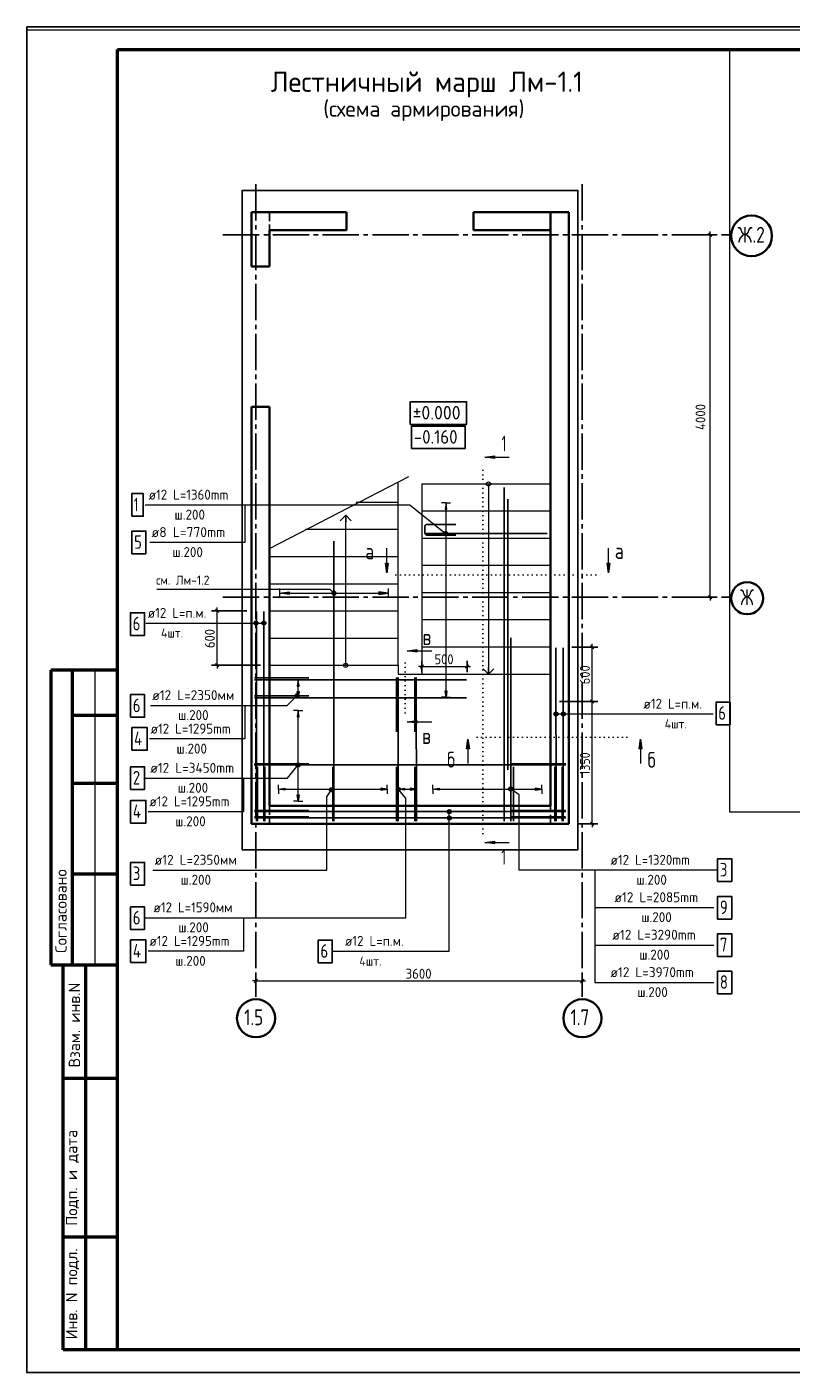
# Model space of a CAD drawing. Header units: millimetres. Extents: x 0 to 21000, y -5 to 14850.
# Tile 1 of 18: x 0 to 8429, y -5 to 14850. Entities that reach past the tile are written whole.
import ezdxf

# ---------------------------------------------------------------- set-up
doc = ezdxf.new("R2010")
doc.units = ezdxf.units.MM
for name, pattern in [('______2', [135, 100, -35]), ('______5', [550, 400, -50, 50, -50]), ('______9', [50, 0, -50])]:
    doc.linetypes.add(name, pattern=pattern)
for name, color, linetype, lineweight in [('Standard', 7, 'Continuous', 25), ('Заголовок чертежа', 7, 'Continuous', 25), ('Обрамление П-обр. равн.', 7, 'Continuous', 25), ('Общий01', 7, 'Continuous', 13), ('Общий02', 7, 'Continuous', 18), ('Позиционная метка линия выноска', 7, 'Continuous', 13), ('Размерная линия_ общее', 7, 'Continuous', 13), ('Текст_ общее', 7, 'Continuous', 25), ('Фоновоя арматура Х1', 7, 'Continuous', 25)]:
    doc.layers.add(name, color=color, linetype=linetype, lineweight=lineweight)
doc.layers.add('ЖБ Лестница', color=7, linetype='Continuous', lineweight=25, true_color=0xe0e0ff)
doc.layers.add('ЖБ Стена верхний уровень', color=7, linetype='Continuous', lineweight=25, true_color=0x006e00)
doc.layers.add('Оси', color=7, linetype='______5', true_color=0x656565)
doc.styles.add('ISOCPEUR', font='txt')

msp = doc.modelspace()

# ---------------------------------------------------------------- hatches: boundary and pattern name
at = {"linetype": 'Continuous', "lineweight": 13, "transparency": 33554687}
for points in [[(3002, 7576), (2992, 7646), (2982, 7576)], [(4226, 6428), (4296, 6438), (4226, 6448)]]:
    msp.add_hatch(color=7, dxfattribs=at).paths.add_polyline_path(points)
for points in [[(3002, 7516), (2992, 7446), (2982, 7516)], [(4166, 6428), (4096, 6438), (4166, 6448)]]:
    msp.add_hatch(color=7, dxfattribs=at).paths.add_polyline_path(points, flags=16)
at = {"layer": 'Обрамление П-обр. равн.', "linetype": 'Continuous', "lineweight": 13, "transparency": 33554687}
for points in [[(4633, 9529), (4623, 9599), (4613, 9529)], [(3904, 6428), (3974, 6438), (3904, 6448)], [(5608, 6428), (5678, 6438), (5608, 6448)]]:
    msp.add_hatch(color=7, dxfattribs=at).paths.add_polyline_path(points)
for points in [[(4633, 7523), (4623, 7453), (4613, 7523)], [(2844, 6428), (2774, 6438), (2844, 6448)], [(4548, 6428), (4478, 6438), (4548, 6448)]]:
    msp.add_hatch(color=7, dxfattribs=at).paths.add_polyline_path(points, flags=16)
at = {"layer": 'Общий01', "linetype": 'Continuous', "lineweight": 13, "transparency": 33554687}
for points in [[(5156, 10086), (5051, 10101), (5156, 10116)], [(3986, 8932), (3971, 8827), (3956, 8932)], [(6430, 8932), (6415, 8827), (6400, 8932)], [(4301, 7950), (4196, 7965), (4301, 7980)], [(4301, 7167), (4196, 7182), (4301, 7197)], [(4850, 6885), (4865, 6990), (4880, 6885)], [(6753, 6885), (6768, 6990), (6783, 6885)], [(5156, 5836), (5051, 5851), (5156, 5866)]]:
    msp.add_hatch(color=7, dxfattribs=at).paths.add_polyline_path(points, flags=16)
at = {"layer": 'Общий02', "linetype": 'Continuous', "lineweight": 13, "transparency": 33554687}
msp.add_hatch(color=7, dxfattribs=at).paths.add_polyline_path([(2891, 8587), (2786, 8602), (2891, 8617)], flags=16)
msp.add_hatch(color=7, dxfattribs=at).paths.add_polyline_path([(3881, 8587), (3986, 8602), (3881, 8617)])
at = {"layer": 'Текст_ общее', "linetype": 'Continuous', "lineweight": 13, "transparency": 33554687}
for points in [[(4596, 9262), (4610, 9280), (4600, 9273)], [(4610, 9280), (4596, 9262), (4597, 9251)], [(4610, 9280), (4597, 9251), (4621, 9281)], [(4621, 9281), (4597, 9251), (4604, 9241)], [(4621, 9281), (4604, 9241), (4632, 9276)], [(4632, 9276), (4604, 9241), (4615, 9237)], [(4632, 9276), (4615, 9237), (4639, 9267)], [(4639, 9267), (4615, 9237), (4626, 9238)], [(4639, 9267), (4626, 9238), (4640, 9256)], [(4640, 9256), (4626, 9238), (4635, 9245)], [(3370, 8586), (3391, 8623), (3364, 8596)], [(3364, 8596), (3391, 8623), (3380, 8623)], [(3364, 8596), (3380, 8623), (3364, 8607)], [(3364, 8607), (3380, 8623), (3370, 8617)], [(3370, 8586), (3402, 8617), (3391, 8623)], [(3380, 8580), (3402, 8617), (3370, 8586)], [(3380, 8580), (3407, 8607), (3402, 8617)], [(3391, 8580), (3407, 8607), (3380, 8580)], [(3391, 8580), (3407, 8596), (3407, 8607)], [(3407, 8596), (3391, 8580), (3402, 8586)], [(2506, 8259), (2506, 8282), (2503, 8271)], [(2506, 8282), (2515, 8251), (2515, 8290)], [(2506, 8282), (2506, 8259), (2515, 8251)], [(2515, 8290), (2526, 8248), (2526, 8293)], [(2515, 8290), (2515, 8251), (2526, 8248)], [(2526, 8293), (2526, 8248), (2537, 8251)], [(2526, 8293), (2537, 8251), (2537, 8290)], [(2537, 8290), (2537, 8251), (2545, 8259)], [(2537, 8290), (2545, 8259), (2545, 8282)], [(2545, 8282), (2545, 8259), (2548, 8271)], [(2594, 8259), (2594, 8282), (2591, 8271)], [(2594, 8282), (2602, 8251), (2602, 8290)], [(2594, 8282), (2594, 8259), (2602, 8251)], [(2602, 8290), (2613, 8248), (2613, 8293)], [(2602, 8290), (2602, 8251), (2613, 8248)], [(2613, 8293), (2613, 8248), (2625, 8251)], [(2613, 8293), (2625, 8251), (2625, 8290)], [(2625, 8290), (2625, 8251), (2633, 8259)], [(2625, 8290), (2633, 8259), (2633, 8282)], [(2633, 8282), (2633, 8259), (2636, 8271)], [(2956, 7474), (2994, 7453), (2962, 7484)], [(2956, 7463), (2984, 7447), (2956, 7474)], [(2956, 7474), (2984, 7447), (2994, 7453)], [(2972, 7447), (2956, 7463), (2962, 7453)], [(2956, 7463), (2972, 7447), (2984, 7447)], [(2962, 7484), (3000, 7463), (2972, 7490)], [(2962, 7484), (2994, 7453), (3000, 7463)], [(2972, 7490), (3000, 7463), (3000, 7474)], [(2972, 7490), (3000, 7474), (2984, 7490)], [(2984, 7490), (3000, 7474), (2994, 7484)], [(5824, 7248), (5824, 7286), (5816, 7278)], [(5836, 7245), (5836, 7290), (5824, 7286)], [(5836, 7245), (5824, 7286), (5824, 7248)], [(5847, 7248), (5847, 7286), (5836, 7290)], [(5847, 7248), (5836, 7290), (5836, 7245)], [(5855, 7256), (5855, 7278), (5847, 7286)], [(5855, 7256), (5847, 7286), (5847, 7248)], [(5904, 7248), (5904, 7286), (5896, 7278)], [(5916, 7245), (5916, 7290), (5904, 7286)], [(5916, 7245), (5904, 7286), (5904, 7248)], [(5927, 7248), (5927, 7286), (5916, 7290)], [(5927, 7248), (5916, 7290), (5916, 7245)], [(5935, 7256), (5935, 7278), (5927, 7286)], [(5935, 7256), (5927, 7286), (5927, 7248)], [(5816, 7256), (5816, 7278), (5813, 7267)], [(5824, 7248), (5816, 7278), (5816, 7256)], [(5855, 7278), (5855, 7256), (5858, 7267)], [(5896, 7256), (5896, 7278), (5893, 7267)], [(5904, 7248), (5896, 7278), (5896, 7256)], [(5935, 7278), (5935, 7256), (5938, 7267)], [(2969, 6709), (3009, 6692), (2974, 6720)], [(2971, 6698), (3000, 6685), (2969, 6709)], [(2969, 6709), (3000, 6685), (3009, 6692)], [(2988, 6684), (2971, 6698), (2977, 6689)], [(2971, 6698), (2988, 6684), (3000, 6685)], [(2974, 6720), (3014, 6703), (2983, 6727)], [(2974, 6720), (3009, 6692), (3014, 6703)], [(2983, 6727), (3012, 6714), (2995, 6728)], [(2983, 6727), (3014, 6703), (3012, 6714)], [(2995, 6728), (3012, 6714), (3005, 6724)], [(3337, 6433), (3378, 6420), (3340, 6444)], [(3339, 6422), (3369, 6412), (3337, 6433)], [(3337, 6433), (3369, 6412), (3378, 6420)], [(3358, 6410), (3339, 6422), (3347, 6413)], [(3339, 6422), (3358, 6410), (3369, 6412)], [(3340, 6444), (3381, 6431), (3349, 6452)], [(3340, 6444), (3378, 6420), (3381, 6431)], [(3349, 6452), (3379, 6442), (3360, 6454)], [(3349, 6452), (3381, 6431), (3379, 6442)], [(3360, 6454), (3379, 6442), (3371, 6451)], [(4074, 6434), (4103, 6459), (4092, 6460)], [(4074, 6434), (4092, 6460), (4075, 6446)], [(4078, 6424), (4103, 6459), (4074, 6434)], [(4075, 6446), (4092, 6460), (4081, 6455)], [(4078, 6424), (4113, 6453), (4103, 6459)], [(4088, 6417), (4113, 6453), (4078, 6424)], [(4088, 6417), (4118, 6442), (4113, 6453)], [(4099, 6416), (4118, 6442), (4088, 6417)], [(4099, 6416), (4117, 6430), (4118, 6442)], [(4117, 6430), (4099, 6416), (4110, 6421)], [(5315, 6431), (5326, 6461), (5313, 6442)], [(5313, 6442), (5326, 6461), (5317, 6454)], [(5323, 6422), (5337, 6463), (5315, 6431)], [(5315, 6431), (5337, 6463), (5326, 6461)], [(5323, 6422), (5349, 6459), (5337, 6463)], [(5334, 6418), (5349, 6459), (5323, 6422)], [(5334, 6418), (5356, 6450), (5349, 6459)], [(5345, 6420), (5356, 6450), (5334, 6418)], [(5345, 6420), (5358, 6439), (5356, 6450)], [(5358, 6439), (5345, 6420), (5354, 6428)], [(4636, 6191), (4681, 6191), (4678, 6202)], [(4636, 6191), (4678, 6202), (4639, 6202)], [(4639, 6180), (4681, 6191), (4636, 6191)], [(4636, 6121), (4681, 6121), (4678, 6132)], [(4636, 6121), (4678, 6132), (4639, 6132)], [(4639, 6110), (4681, 6121), (4636, 6121)], [(4639, 6202), (4678, 6202), (4670, 6211)], [(4639, 6202), (4670, 6211), (4648, 6211)], [(4639, 6180), (4678, 6180), (4681, 6191)], [(4648, 6172), (4678, 6180), (4639, 6180)], [(4639, 6132), (4678, 6132), (4670, 6141)], [(4639, 6132), (4670, 6141), (4648, 6141)], [(4639, 6110), (4678, 6110), (4681, 6121)], [(4648, 6102), (4678, 6110), (4639, 6110)], [(4648, 6211), (4670, 6211), (4659, 6214)], [(4648, 6172), (4670, 6172), (4678, 6180)], [(4670, 6172), (4648, 6172), (4659, 6169)], [(4648, 6141), (4670, 6141), (4659, 6144)], [(4648, 6102), (4670, 6102), (4678, 6110)], [(4670, 6102), (4648, 6102), (4659, 6099)]]:
    msp.add_hatch(color=7, dxfattribs=at).paths.add_polyline_path(points)
at = {"layer": 'Фоновоя арматура Х1', "linetype": 'Continuous', "lineweight": 13, "transparency": 33554687}
msp.add_hatch(color=7, dxfattribs=at).paths.add_polyline_path([(3002, 7236), (2992, 7306), (2982, 7236)])
msp.add_hatch(color=7, dxfattribs=at).paths.add_polyline_path([(3002, 6376), (2992, 6306), (2982, 6376)], flags=16)

# ---------------------------------------------------------------- linework, layer by layer
at = {"color": 7, "linetype": 'Continuous', "lineweight": 25, "transparency": 33554687}
for p, q in [((5266, 6087), (5266, 9767)), ((5306, 9637), (5306, 6652)), ((3386, 6087), (3386, 9174)), ((3386, 8921), (3386, 7052)), ((2533, 6087), (2533, 8400)), ((2533, 6087), (2533, 8400)), ((2613, 6087), (2613, 8400)), ((2613, 6087), (2613, 8400)), ((5336, 8110), (5336, 6087)), ((5836, 6087), (5835, 8000)), ((5836, 6087), (5835, 8000)), ((5916, 6087), (5915, 8000)), ((5916, 6087), (5915, 8000)), ((2512, 7646), (4850, 7646)), ((2512, 7646), (4850, 7646)), ((4096, 6087), (4095, 7669)), ((4296, 6087), (4295, 7669)), ((2512, 7446), (4850, 7446)), ((2512, 7446), (4850, 7446)), ((2512, 6191), (5945, 6191)), ((2512, 6191), (5945, 6191)), ((2512, 6121), (5945, 6121)), ((2512, 6121), (5945, 6121))]:
    msp.add_line(p, q, dxfattribs=at)
at = {"color": 251, "linetype": 'Continuous', "lineweight": 13, "true_color": 0x494949, "transparency": 33554687}
for p, q in [((2992, 7646), (2942, 7646)), ((2992, 7646), (2982, 7576)), ((2982, 7576), (3002, 7576)), ((3002, 7576), (2992, 7646)), ((2992, 7646), (3042, 7646)), ((2992, 7646), (2992, 7646)), ((2992, 7516), (2992, 7576)), ((2992, 7446), (2942, 7446)), ((2992, 7446), (2982, 7516)), ((2982, 7516), (3002, 7516)), ((3002, 7516), (2992, 7446)), ((2992, 7446), (3042, 7446)), ((2992, 7446), (2992, 7446)), ((4096, 6438), (4096, 6488)), ((4096, 6438), (4166, 6448)), ((4166, 6428), (4096, 6438)), ((4096, 6438), (4096, 6388)), ((4096, 6438), (4096, 6438)), ((4166, 6448), (4166, 6428)), ((4166, 6438), (4226, 6438)), ((4296, 6438), (4226, 6448)), ((4226, 6448), (4226, 6428)), ((4226, 6428), (4296, 6438)), ((4296, 6438), (4296, 6488)), ((4296, 6438), (4296, 6388)), ((4296, 6438), (4296, 6438))]:
    msp.add_line(p, q, dxfattribs=at)
at = {"color": 7, "linetype": 'Continuous', "lineweight": 25, "transparency": 33554687}
for points in [[(1142, 8136), (1297, 8136), (1297, 8386), (1142, 8386), (1142, 8136)], [(1143, 7233), (1298, 7233), (1298, 7483), (1143, 7483), (1143, 7233)], [(7601, 7149), (7756, 7149), (7756, 7399), (7601, 7399), (7601, 7149)], [(7619, 5005), (7774, 5005), (7774, 5255), (7619, 5255), (7619, 5005)], [(1143, 4890), (1298, 4890), (1298, 5140), (1143, 5140), (1143, 4890)], [(3213, 4523), (3368, 4523), (3368, 4773), (3213, 4773), (3213, 4523)], [(7619, 4593), (7774, 4593), (7774, 4843), (7619, 4843), (7619, 4593)], [(7619, 4180), (7774, 4180), (7774, 4430), (7619, 4430), (7619, 4180)]]:
    msp.add_lwpolyline(points, dxfattribs=at)
at = {"layer": 'Standard', "color": 7, "linetype": 'Continuous', "lineweight": 25, "transparency": 33554687}
msp.add_line((1000, 14600), (1000, 529), dxfattribs=at)
at = {"layer": 'Standard', "color": 7, "linetype": 'Continuous', "lineweight": 50, "transparency": 33554687}
for p, q in [((3, 7750), (0, 7750)), ((1000, 7750), (263, 7750)), ((263, 7750), (263, 4500)), ((263, 7750), (263, 4500)), ((500, 7750), (500, 4500)), ((1000, 7250), (500, 7250)), ((1000, 6500), (500, 6500)), ((1000, 5500), (500, 5500)), ((0, 4500), (3, 4500)), ((263, 4500), (1000, 4500)), ((400, 250), (400, 4500)), ((400, 250), (400, 4500)), ((650, 250), (650, 4500)), ((400, 3250), (1000, 3250)), ((400, 1500), (1000, 1500)), ((1000, 250), (400, 250))]:
    msp.add_line(p, q, dxfattribs=at)
at = {"layer": 'Standard', "color": 7, "linetype": 'Continuous', "lineweight": 13, "transparency": 33554687}
msp.add_line((750, 7750), (750, 4500), dxfattribs=at)
at = {"layer": 'Standard', "color": 7, "linetype": 'Continuous', "lineweight": 25, "transparency": 33554687}
msp.add_lwpolyline([(0, 0), (21000, 0), (21000, 14850), (0, 14850), (0, 0)], close=True, dxfattribs=at)
at = {"layer": 'Standard', "color": 7, "linetype": 'Continuous', "lineweight": 13, "transparency": 33554687}
for points in [[(21000, 14816), (0, 14816), (0, -5)], [(20713, 14602), (7749, 14602), (7749, 6187), (20713, 6187), (20713, 14602)]]:
    msp.add_lwpolyline(points, dxfattribs=at)
at = {"layer": 'Standard', "color": 7, "linetype": 'Continuous', "lineweight": 50, "transparency": 33554687}
msp.add_lwpolyline([(1000, 14600), (20750, 14600), (20750, 250), (1000, 250), (1000, 14600)], close=True, dxfattribs=at)
at = {"layer": 'Standard', "color": 254, "linetype": 'Continuous', "lineweight": -3, "true_color": 0xc4c4ff, "transparency": 33554687}
msp.add_lwpolyline([(2376, 5768), (6076, 5768), (6076, 13046), (2376, 13046), (2376, 5768)], dxfattribs=at)
at = {"layer": 'Standard', "color": 252, "linetype": 'Continuous', "lineweight": 25, "true_color": 0x8f8f8f, "transparency": 33554687}
msp.add_lwpolyline([(4229, 10463), (4849, 10463), (4849, 10713), (4229, 10713), (4229, 10463)], dxfattribs=at)
at = {"layer": 'ЖБ Лестница', "color": 253, "linetype": 'Continuous', "lineweight": 13, "true_color": 0xa0a0a0, "transparency": 33554687}
for p, q in [((2676, 9095), (4213, 9890)), ((4096, 7806), (4096, 9827)), ((5776, 9806), (4356, 9806)), ((4356, 9806), (4356, 7706)), ((5068, 9806), (5068, 9806)), ((5091, 9829), (5091, 9829)), ((5091, 9806), (5091, 7706)), ((5113, 9806), (5113, 9806)), ((5091, 9784), (5091, 9784)), ((3633, 9606), (4096, 9606)), ((3516, 9461), (3456, 9401)), ((3516, 7806), (3516, 9461)), ((3516, 9461), (3516, 9386)), ((3516, 9461), (3516, 9461)), ((3516, 9461), (3516, 9461)), ((3516, 9461), (3516, 9461)), ((3576, 9401), (3516, 9461)), ((5776, 9506), (4356, 9506)), ((3072, 9306), (4096, 9306)), ((5776, 9206), (4356, 9206)), ((2676, 9006), (4096, 9006)), ((5776, 8906), (4356, 8906)), ((2676, 8706), (4096, 8706)), ((5776, 8606), (4356, 8606)), ((2676, 8406), (4096, 8406)), ((5776, 8306), (4356, 8306)), ((2676, 8106), (4096, 8106)), ((5776, 8006), (4356, 8006)), ((2676, 7806), (4096, 7806)), ((3493, 7806), (3493, 7806)), ((3516, 7829), (3516, 7829)), ((3516, 7784), (3516, 7784)), ((3538, 7806), (3538, 7806)), ((4096, 7806), (4096, 7706)), ((5031, 7766), (5091, 7706)), ((5091, 7706), (5091, 7781)), ((5091, 7706), (5151, 7766)), ((4096, 7706), (5776, 7706)), ((5091, 7706), (5091, 7706)), ((5091, 7706), (5091, 7706)), ((5091, 7706), (5091, 7706))]:
    msp.add_line(p, q, dxfattribs=at)
at = {"layer": 'ЖБ Лестница', "color": 253, "linetype": 'Continuous', "lineweight": 18, "true_color": 0xa0a0a0, "transparency": 33554687}
for p, q in [((2476, 6056), (2476, 7806)), ((5776, 6256), (5776, 7406))]:
    msp.add_line(p, q, dxfattribs=at)
at = {"layer": 'ЖБ Лестница', "color": 253, "linetype": '______2', "lineweight": -3, "true_color": 0xababab, "transparency": 33554687}
for p, q in [((2676, 6256), (2676, 6056)), ((5776, 6056), (5776, 6256))]:
    msp.add_line(p, q, dxfattribs=at)
at = {"layer": 'ЖБ Лестница', "color": 253, "linetype": 'Continuous', "lineweight": 13, "true_color": 0xa0a0a0, "transparency": 33554687}
for centre in [(5091, 9806), (3516, 7806)]:
    msp.add_circle(centre, 22.5, dxfattribs=at)
at = {"layer": 'ЖБ Стена верхний уровень', "color": 7, "linetype": 'Continuous', "lineweight": 35, "transparency": 33554687}
for p, q in [((2476, 12806), (2476, 12206)), ((2676, 12806), (2476, 12806)), ((3526, 12806), (2676, 12806)), ((3526, 12606), (3526, 12806)), ((4926, 12806), (4926, 12606)), ((5776, 12806), (4926, 12806)), ((5776, 12606), (5776, 12806)), ((5976, 12806), (5776, 12806)), ((5976, 6056), (5976, 12806)), ((2676, 12606), (3526, 12606)), ((2676, 12206), (2676, 12606)), ((4926, 12606), (5776, 12606)), ((5776, 12606), (5776, 6256)), ((2476, 12206), (2676, 12206)), ((2476, 10656), (2476, 6256)), ((2676, 10656), (2476, 10656)), ((2676, 6256), (2676, 10656)), ((2476, 6256), (2476, 6056)), ((5776, 6256), (2676, 6256)), ((2476, 6056), (5776, 6056)), ((5776, 6056), (5976, 6056))]:
    msp.add_line(p, q, dxfattribs=at)
at = {"layer": 'ЖБ Стена верхний уровень', "color": 253, "linetype": '______2', "lineweight": -3, "true_color": 0xababab, "transparency": 33554687}
for p, q in [((2676, 12806), (2676, 12606)), ((2676, 12806), (2676, 12806)), ((4926, 12806), (4926, 12806)), ((4926, 12606), (4926, 12606)), ((2676, 6256), (2676, 6256))]:
    msp.add_line(p, q, dxfattribs=at)
at = {"layer": 'Обрамление П-обр. равн.', "color": 251, "linetype": 'Continuous', "lineweight": 13, "true_color": 0x494949, "transparency": 33554687}
for p, q in [((4623, 9599), (4573, 9599)), ((4623, 9599), (4613, 9529)), ((4613, 9529), (4633, 9529)), ((4633, 9529), (4623, 9599)), ((4623, 9599), (4673, 9599)), ((4623, 9599), (4623, 9599)), ((4623, 7523), (4623, 9529)), ((4623, 7453), (4573, 7453)), ((4623, 7453), (4613, 7523)), ((4613, 7523), (4633, 7523)), ((4633, 7523), (4623, 7453)), ((4623, 7453), (4673, 7453)), ((4623, 7453), (4623, 7453)), ((2774, 6438), (2774, 6488)), ((2774, 6438), (2844, 6448)), ((2844, 6428), (2774, 6438)), ((2774, 6438), (2774, 6388)), ((2774, 6438), (2774, 6438)), ((2844, 6448), (2844, 6428)), ((2844, 6438), (3904, 6438)), ((3974, 6438), (3904, 6448)), ((3904, 6448), (3904, 6428)), ((3904, 6428), (3974, 6438)), ((3974, 6438), (3974, 6488)), ((3974, 6438), (3974, 6388)), ((3974, 6438), (3974, 6438)), ((4478, 6438), (4478, 6488)), ((4478, 6438), (4548, 6448)), ((4548, 6428), (4478, 6438)), ((4478, 6438), (4478, 6388)), ((4478, 6438), (4478, 6438)), ((4548, 6448), (4548, 6428)), ((4548, 6438), (5608, 6438)), ((5678, 6438), (5608, 6448)), ((5608, 6448), (5608, 6428)), ((5608, 6428), (5678, 6438)), ((5678, 6438), (5678, 6488)), ((5678, 6438), (5678, 6388)), ((5678, 6438), (5678, 6438))]:
    msp.add_line(p, q, dxfattribs=at)
at = {"layer": 'Обрамление П-обр. равн.', "color": 7, "linetype": 'Continuous', "lineweight": 25, "transparency": 33554687}
for p, q in [((3386, 6087), (3386, 8507)), ((2511, 7668), (3110, 7668)), ((4078, 7669), (4078, 7071)), ((4278, 7669), (4278, 7071)), ((2511, 7468), (3110, 7468)), ((2511, 6718), (3110, 6718)), ((2545, 6087), (2545, 6686)), ((2625, 6087), (2625, 6686)), ((3374, 6087), (3374, 6686)), ((4078, 6087), (4078, 6686)), ((4278, 6087), (4278, 6686)), ((5945, 6718), (5346, 6718)), ((5368, 6087), (5368, 6686)), ((5824, 6087), (5824, 6686)), ((5904, 6087), (5904, 6686)), ((2511, 6203), (3110, 6203)), ((2511, 6133), (3110, 6133)), ((5940, 6203), (5341, 6203)), ((5940, 6133), (5341, 6133))]:
    msp.add_line(p, q, dxfattribs=at)
for points in [[(4731, 9241), (4413, 9241), (4409, 9242), (4404, 9244), (4400, 9246), (4397, 9249), (4394, 9252), (4392, 9256), (4391, 9260), (4390, 9264), (4390, 9338), (4391, 9342), (4392, 9347), (4394, 9351), (4397, 9354), (4400, 9357), (4404, 9359), (4409, 9360), (4413, 9361), (4731, 9361)], [(1158, 9036), (1313, 9036), (1313, 9286), (1158, 9286), (1158, 9036)], [(1157, 6868), (1327, 6868), (1327, 7118), (1157, 7118), (1157, 6868)], [(1143, 6065), (1313, 6065), (1313, 6315), (1143, 6315), (1143, 6065)], [(7619, 5420), (7774, 5420), (7774, 5670), (7619, 5670), (7619, 5420)], [(1143, 5380), (1298, 5380), (1298, 5630), (1143, 5630), (1143, 5380)], [(1143, 4525), (1313, 4525), (1313, 4775), (1143, 4775), (1143, 4525)]]:
    msp.add_lwpolyline(points, dxfattribs=at)
at = {"layer": 'Общий01', "color": 7, "linetype": 'Continuous', "lineweight": 13, "transparency": 33554687}
for p, q in [((5051, 10101), (5156, 10116)), ((5156, 10116), (5156, 10086)), ((5051, 10101), (5321, 10101)), ((5051, 10101), (5051, 10101)), ((5051, 10101), (5051, 10101)), ((5051, 10101), (5051, 10101)), ((5156, 10086), (5051, 10101)), ((5156, 10101), (5164, 10101)), ((3971, 8827), (3971, 9097)), ((6415, 8827), (6415, 9097)), ((3971, 8827), (3956, 8932)), ((3956, 8932), (3986, 8932)), ((3971, 8932), (3971, 8939)), ((3986, 8932), (3971, 8827)), ((6415, 8827), (6400, 8932)), ((6400, 8932), (6430, 8932)), ((6415, 8932), (6415, 8939)), ((6430, 8932), (6415, 8827)), ((3971, 8827), (3971, 8827)), ((3971, 8827), (3971, 8827)), ((3971, 8827), (3971, 8827)), ((6415, 8827), (6415, 8827)), ((6415, 8827), (6415, 8827)), ((6415, 8827), (6415, 8827)), ((4196, 7965), (4301, 7980)), ((4196, 7965), (4466, 7965)), ((4196, 7965), (4196, 7965)), ((4196, 7965), (4196, 7965)), ((4196, 7965), (4196, 7965)), ((4301, 7950), (4196, 7965)), ((4301, 7980), (4301, 7950)), ((4301, 7965), (4309, 7965)), ((4196, 7182), (4301, 7197)), ((4196, 7182), (4466, 7182)), ((4196, 7182), (4196, 7182)), ((4196, 7182), (4196, 7182)), ((4196, 7182), (4196, 7182)), ((4301, 7167), (4196, 7182)), ((4301, 7197), (4301, 7167)), ((4301, 7182), (4309, 7182)), ((4850, 6885), (4865, 6990)), ((4865, 6990), (4865, 6720)), ((4865, 6990), (4865, 6990)), ((4865, 6990), (4865, 6990)), ((4865, 6990), (4865, 6990)), ((4865, 6990), (4880, 6885)), ((6753, 6885), (6768, 6990)), ((6768, 6990), (6768, 6720)), ((6768, 6990), (6768, 6990)), ((6768, 6990), (6768, 6990)), ((6768, 6990), (6768, 6990)), ((6768, 6990), (6783, 6885)), ((4880, 6885), (4850, 6885)), ((4865, 6885), (4865, 6878)), ((6783, 6885), (6753, 6885)), ((6768, 6885), (6768, 6878)), ((5051, 5851), (5156, 5866)), ((5051, 5851), (5321, 5851)), ((5051, 5851), (5051, 5851)), ((5051, 5851), (5051, 5851)), ((5051, 5851), (5051, 5851)), ((5156, 5836), (5051, 5851)), ((5156, 5866), (5156, 5836)), ((5156, 5851), (5164, 5851))]:
    msp.add_line(p, q, dxfattribs=at)
at = {"layer": 'Общий01', "color": 7, "linetype": '______9', "lineweight": 13, "transparency": 33554687}
for p, q in [((5030, 5951), (5030, 10024)), ((4071, 8805), (6339, 8805)), ((4174, 7282), (4174, 7888)), ((4965, 7012), (6691, 7012))]:
    msp.add_line(p, q, dxfattribs=at)
at = {"layer": 'Общий01', "color": 7, "linetype": 'Continuous', "lineweight": 25, "transparency": 33554687}
msp.add_lwpolyline([(4243, 10196), (4833, 10196), (4833, 10446), (4243, 10446), (4243, 10196)], dxfattribs=at)
at = {"layer": 'Общий02', "color": 251, "linetype": 'Continuous', "lineweight": 13, "true_color": 0x494949, "transparency": 33554687}
for p, q in [((2786, 8652), (2786, 8552)), ((2786, 8602), (2891, 8617)), ((2891, 8617), (2891, 8587)), ((3986, 8602), (3881, 8617)), ((3881, 8617), (3881, 8587)), ((3986, 8652), (3986, 8552)), ((2786, 8602), (3986, 8602)), ((2786, 8602), (2786, 8602)), ((2786, 8602), (2786, 8602)), ((2786, 8602), (2786, 8602)), ((2891, 8587), (2786, 8602)), ((2891, 8602), (2899, 8602)), ((3881, 8602), (3874, 8602)), ((3881, 8587), (3986, 8602)), ((3986, 8602), (3986, 8602)), ((3986, 8602), (3986, 8602)), ((3986, 8602), (3986, 8602))]:
    msp.add_line(p, q, dxfattribs=at)
at = {"layer": 'Оси', "color": 8, "linetype": '______5', "lineweight": -3, "transparency": 33554687}
for p, q in [((2526, 13114), (2526, 4148)), ((6126, 13114), (6126, 4148)), ((2162, 12556), (7768, 12556)), ((2162, 8556), (7768, 8556))]:
    msp.add_line(p, q, dxfattribs=at)
at = {"layer": 'Оси', "color": 7, "linetype": 'Continuous', "lineweight": 35, "transparency": 33554687}
for centre, radius in [((7993, 12545), 225), ((7945, 8545), 177), ((2527, 3910), 210), ((6127, 3910), 210)]:
    msp.add_circle(centre, radius, dxfattribs=at)
at = {"layer": 'Позиционная метка линия выноска', "color": 7, "linetype": 'Continuous', "lineweight": 13, "transparency": 33554687}
for points in [[(2404, 9575), (2404, 9531), (2404, 9161), (1354, 9161)], [(2403, 7363), (2403, 6993), (1353, 6993)], [(2389, 6560), (2389, 6190), (1339, 6190)], [(6266, 5545), (6266, 5502), (6266, 5132), (7577, 5132)], [(6266, 5132), (6266, 5088), (6266, 4718), (7577, 4718)], [(2389, 5020), (2389, 4650), (1339, 4650)], [(6266, 4718), (6266, 4675), (6266, 4305), (7577, 4305)]]:
    msp.add_lwpolyline(points, dxfattribs=at)
at = {"layer": 'Размерная линия_ общее', "color": 253, "linetype": 'Continuous', "lineweight": -3, "true_color": 0xa0a0a0, "transparency": 33554687}
for p, q in [((7535, 12556), (7473, 12556)), ((7535, 12556), (7598, 12556)), ((7535, 12556), (7535, 12556)), ((7535, 8556), (7473, 8556)), ((7535, 8556), (7598, 8556)), ((7535, 8556), (7535, 8556)), ((2097, 8406), (2035, 8406)), ((2097, 8406), (2160, 8406)), ((2097, 8406), (2427, 8406)), ((6235, 8006), (6009, 8006)), ((6235, 8006), (6173, 8006)), ((6235, 8006), (6298, 8006)), ((2097, 7806), (2035, 7806)), ((2097, 7806), (2160, 7806)), ((2097, 7806), (2576, 7806)), ((4356, 7792), (4356, 7855)), ((4356, 7792), (4356, 7730)), ((4356, 7792), (4356, 7792)), ((4856, 7792), (4856, 7855)), ((4856, 7792), (4856, 7730)), ((4856, 7792), (4856, 7752)), ((6235, 7406), (6173, 7406)), ((6235, 7406), (6298, 7406)), ((6235, 6056), (6076, 6056)), ((6235, 6056), (6173, 6056)), ((6235, 6056), (6298, 6056)), ((2526, 4322), (2526, 4385)), ((2526, 4322), (2526, 4260)), ((2526, 4322), (2526, 4322)), ((6126, 4322), (6126, 4385)), ((6126, 4322), (6126, 4260)), ((6126, 4322), (6126, 4322))]:
    msp.add_line(p, q, dxfattribs=at)
at = {"layer": 'Размерная линия_ общее', "color": 7, "linetype": 'Continuous', "lineweight": 25, "transparency": 33554687}
for p, q in [((7554, 12538), (7517, 12575)), ((7554, 8538), (7517, 8575)), ((2116, 8388), (2079, 8425)), ((6254, 7988), (6217, 8025)), ((2116, 7788), (2079, 7825)), ((4337, 7774), (4374, 7811)), ((4837, 7774), (4875, 7811)), ((6254, 7388), (6217, 7425)), ((6254, 6038), (6217, 6075)), ((2507, 4303), (2545, 4341)), ((6107, 4303), (6145, 4341))]:
    msp.add_line(p, q, dxfattribs=at)
at = {"layer": 'Размерная линия_ общее', "color": 7, "linetype": 'Continuous', "lineweight": 13, "transparency": 33554687}
for p, q in [((7535, 12556), (7535, 12594)), ((7535, 8556), (7535, 8519)), ((2097, 8406), (2097, 8444)), ((6235, 8006), (6235, 8044)), ((6235, 7406), (6235, 8006)), ((2097, 7806), (2097, 7769)), ((4356, 7792), (4318, 7792)), ((4356, 7792), (4856, 7792)), ((4856, 7792), (4893, 7792)), ((6235, 6056), (6235, 6019)), ((2526, 4322), (2488, 4322)), ((2526, 4322), (6126, 4322)), ((6126, 4322), (6163, 4322))]:
    msp.add_line(p, q, dxfattribs=at)
for points in [[(7535, 8556), (7535, 10362), (7535, 10362), (7535, 12556)], [(2097, 7806), (2097, 7948), (2097, 7948), (2097, 8406)], [(6235, 6056), (6235, 6550), (6235, 6550), (6235, 7406)]]:
    msp.add_lwpolyline(points, dxfattribs=at)
at = {"layer": 'Размерная линия_ общее', "color": 253, "linetype": 'Continuous', "lineweight": -3, "true_color": 0xa0a0a0, "transparency": 33554687}
msp.add_lwpolyline([(6235, 7406), (6227, 7406), (6227, 7406), (5876, 7406)], dxfattribs=at)
at = {"layer": 'Текст_ общее', "color": 7, "linetype": 'Continuous', "lineweight": 13, "transparency": 33554687}
for p, q in [((4600, 9273), (4600, 9273)), ((4604, 9241), (4604, 9241)), ((4632, 9276), (4632, 9276)), ((4635, 9245), (4635, 9245)), ((3345, 8642), (1432, 8642)), ((3386, 8601), (3345, 8642)), ((3370, 8617), (3370, 8617)), ((3402, 8617), (3402, 8617)), ((3370, 8586), (3370, 8586)), ((3402, 8586), (3402, 8586)), ((1312, 8271), (2526, 8271)), ((2503, 8271), (2503, 8271)), ((2526, 8293), (2526, 8293)), ((2526, 8271), (2613, 8271)), ((2526, 8248), (2526, 8248)), ((2548, 8271), (2548, 8271)), ((2591, 8271), (2591, 8271)), ((2613, 8293), (2613, 8293)), ((2613, 8248), (2613, 8248)), ((2636, 8271), (2636, 8271)), ((2962, 7484), (2962, 7484)), ((2962, 7453), (2962, 7453)), ((2994, 7484), (2994, 7484)), ((2994, 7453), (2994, 7453)), ((5836, 7290), (5836, 7290)), ((5916, 7290), (5916, 7290)), ((5813, 7267), (5813, 7267)), ((5916, 7267), (5836, 7267)), ((5836, 7245), (5836, 7245)), ((5858, 7267), (5858, 7267)), ((5893, 7267), (5893, 7267)), ((7568, 7267), (5916, 7267)), ((5916, 7245), (5916, 7245)), ((5938, 7267), (5938, 7267)), ((2974, 6720), (2974, 6720)), ((2977, 6689), (2977, 6689)), ((3005, 6724), (3005, 6724)), ((3009, 6692), (3009, 6692)), ((3340, 6444), (3340, 6444)), ((3347, 6413), (3347, 6413)), ((3371, 6451), (3371, 6451)), ((3378, 6420), (3378, 6420)), ((4078, 6424), (4078, 6424)), ((4081, 6455), (4081, 6455)), ((4110, 6421), (4110, 6421)), ((4113, 6453), (4113, 6453)), ((5317, 6454), (5317, 6454)), ((5323, 6422), (5323, 6422)), ((5349, 6459), (5349, 6459)), ((5354, 6428), (5354, 6428)), ((4636, 6191), (4636, 6191)), ((4636, 6121), (4636, 6121)), ((4659, 6214), (4659, 6214)), ((4659, 6121), (4659, 6191)), ((4659, 6169), (4659, 6169)), ((4659, 6144), (4659, 6144)), ((4659, 6099), (4659, 6099)), ((4681, 6191), (4681, 6191)), ((4681, 6121), (4681, 6121))]:
    msp.add_line(p, q, dxfattribs=at)
for points in [[(1305, 9575), (4223, 9575), (4618, 9259)], [(1362, 7363), (2872, 7363), (2978, 7468)], [(1298, 6560), (2876, 6560), (2991, 6706)], [(1298, 5020), (4178, 5020), (4178, 6340), (4096, 6438)], [(1389, 5545), (3309, 5545), (3309, 6355), (3359, 6432)], [(7619, 5545), (5429, 5545), (5429, 6375), (5336, 6441)], [(3368, 4650), (4659, 4650), (4659, 6121)]]:
    msp.add_lwpolyline(points, dxfattribs=at)
for centre in [(4618, 9259), (3386, 8601), (2526, 8271), (2613, 8271), (2978, 7468), (5836, 7267), (5916, 7267), (2991, 6706), (3359, 6432), (4096, 6438), (5336, 6441), (4659, 6191), (4659, 6121)]:
    msp.add_circle(centre, 22.5, dxfattribs=at)
at = {"layer": 'Фоновоя арматура Х1', "color": 7, "linetype": 'Continuous', "lineweight": 25, "transparency": 33554687}
for p, q in [((5740, 9259), (4392, 9259)), ((5945, 6706), (2507, 6706)), ((5945, 6706), (2507, 6706))]:
    msp.add_line(p, q, dxfattribs=at)
at = {"layer": 'Фоновоя арматура Х1', "color": 251, "linetype": 'Continuous', "lineweight": 13, "true_color": 0x494949, "transparency": 33554687}
for p, q in [((2992, 7306), (2942, 7306)), ((2992, 7306), (2982, 7236)), ((3002, 7236), (2992, 7306)), ((2992, 7306), (3042, 7306)), ((2992, 7306), (2992, 7306)), ((2982, 7236), (3002, 7236)), ((2992, 6376), (2992, 7236)), ((2992, 6306), (2942, 6306)), ((2992, 6306), (2982, 6376)), ((2982, 6376), (3002, 6376)), ((3002, 6376), (2992, 6306)), ((2992, 6306), (3042, 6306)), ((2992, 6306), (2992, 6306))]:
    msp.add_line(p, q, dxfattribs=at)
at = {"layer": 'Фоновоя арматура Х1', "color": 7, "linetype": 'Continuous', "lineweight": 25, "transparency": 33554687}
for points in [[(1158, 9450), (1283, 9450), (1283, 9700), (1158, 9700), (1158, 9450)], [(1143, 6435), (1298, 6435), (1298, 6685), (1143, 6685), (1143, 6435)]]:
    msp.add_lwpolyline(points, dxfattribs=at)

# ---------------------------------------------------------------- texts
at = {"color": 7, "linetype": 'Continuous', "lineweight": 13, "transparency": 33554687, "attachment_point": 7, "style": 'ISOCPEUR'}
for s, insert, char_height, width in [('\\W0.78;6', (1167, 8191), 150, 163.2), ('\\W0.94;ø12 L=п.м. ', (1332, 8329), 110, 799.57), ('\\W0.78;6', (1168, 7288), 150, 163.2), ('\\W0.96;ø12 L=2350мм ', (1382, 7421), 110, 1053.16), ('\\W0.94;ø12 L=п.м. ', (6800, 7326), 110, 799.58), ('\\W0.95;ш.200 ', (1668, 7201), 110, 481.07), ('\\W0.78;6', (7626, 7204), 150, 163.2), ('\\W0.96;ø12 L=2085mm ', (6480, 5191), 110, 1075.26), ('\\W0.78;9', (7644, 5060), 150, 163.21), ('\\W0.78;6', (1168, 4945), 150, 163.2), ('\\W0.94;ø12 L=1590мм ', (1395, 5079), 110, 1030.08), ('\\W0.95;ш.200 ', (6777, 4971), 110, 481.06), ('\\W0.95;ш.200 ', (1670, 4859), 110, 481.07), ('\\W0.94;ø12 L=п.м. ', (3508, 4709), 110, 799.57), ('\\W0.96;ø12 L=3290mm ', (6458, 4777), 110, 1075.26), ('\\W0.78;7', (7644, 4648), 150, 163.21), ('\\W0.78;6', (3238, 4578), 150, 163.2), ('\\W0.95;ш.200 ', (6755, 4557), 110, 481.06), ('\\W0.96;ø12 L=3970mm ', (6436, 4364), 110, 1075.26), ('\\W0.78;8', (7644, 4235), 150, 163.21), ('\\W0.95;ш.200 ', (6733, 4144), 110, 481.06)]:
    msp.add_mtext(s, dxfattribs=dict(at, insert=insert, char_height=char_height, width=width))
at = {"layer": 'Standard', "color": 252, "linetype": 'Continuous', "lineweight": 25, "true_color": 0x8f8f8f, "transparency": 33554687, "insert": (4254, 10518), "char_height": 150, "width": 640.72, "attachment_point": 7, "style": 'ISOCPEUR'}
msp.add_mtext('\\W0.95;%%p0.000', dxfattribs=at)
at = {"layer": 'Standard', "color": 7, "linetype": 'Continuous', "lineweight": 50, "transparency": 33554687, "char_height": 125, "attachment_point": 7, "rotation": 90, "style": 'ISOCPEUR'}
for s, insert, width in [('\\A1;{\\fISOCPEUR|i0|b0;\\H125.000000;\\W1.000000;\\C7;Согласовано}\\P', (438, 4631), 1035.94), ('\\A1;{\\fISOCPEUR|i0|b0;\\H125.000000;\\W1.000000;\\C7;Взам. инв.N}\\P', (586, 3368), 954.55), ('\\A1;{\\fISOCPEUR|i0|b0;\\H125.000000;\\W1.000000;\\C7;Подп. и дата}\\P', (575, 1621), 1098.53), ('\\A1;{\\fISOCPEUR|i0|b0;\\H125.000000;\\W1.000000;\\C7;Инв. N подл.}\\P', (575, 367), 1010.9)]:
    msp.add_mtext(s, dxfattribs=dict(at, insert=insert, width=width))
at = {"layer": 'Заголовок чертежа', "color": 7, "linetype": 'Continuous', "lineweight": 50, "transparency": 33554687, "attachment_point": 7, "style": 'ISOCPEUR'}
for s, insert, char_height, width in [('\\W0.96;Лестничный марш Лм-1.1', (2689, 14072), 225, 3549.16), ('\\W0.98;(схема армирования)', (3269, 13812), 175, 2359.82)]:
    msp.add_mtext(s, dxfattribs=dict(at, insert=insert, char_height=char_height, width=width))
at = {"layer": 'Обрамление П-обр. равн.', "color": 7, "linetype": 'Continuous', "lineweight": 13, "transparency": 33554687, "attachment_point": 7, "style": 'ISOCPEUR'}
for s, insert, char_height, width in [('\\W0.78;5', (1183, 9091), 150, 163.2), ('\\W0.98;ø8 L=770mm ', (1374, 9220), 110, 944.26), ('\\W0.95;ш.200 ', (1605, 9000), 110, 481.07), ('\\W0.94;ø12 L=1295mm ', (1364, 7051), 110, 1052.19), ('\\W0.80;4', (1182, 6923), 150, 179.91), ('\\W0.95;ш.200 ', (1650, 6831), 110, 481.06), ('\\W0.80;4', (1168, 6120), 150, 179.92), ('\\W0.94;ø12 L=1295mm ', (1350, 6249), 110, 1052.19), ('\\W0.95;ш.200 ', (1636, 6029), 110, 481.06), ('\\W0.96;ø12 L=2350мм ', (1409, 5604), 110, 1053.17), ('\\W0.94;ø12 L=1320mm ', (6437, 5604), 110, 1052.19), ('\\W0.78;3', (1168, 5435), 150, 163.2), ('\\W0.78;3', (7644, 5475), 150, 163.21), ('\\W0.95;ш.200 ', (1695, 5384), 110, 481.06), ('\\W0.95;ш.200 ', (6723, 5384), 110, 481.06), ('\\W0.94;ø12 L=1295mm ', (1350, 4709), 110, 1052.19), ('\\W0.80;4', (1168, 4580), 150, 179.92), ('\\W0.95;ш.200 ', (1636, 4489), 110, 481.06)]:
    msp.add_mtext(s, dxfattribs=dict(at, insert=insert, char_height=char_height, width=width))
at = {"layer": 'Общий01', "color": 7, "linetype": 'Continuous', "lineweight": 25, "transparency": 33554687, "insert": (4268, 10251), "char_height": 150, "width": 607.06, "attachment_point": 7, "style": 'ISOCPEUR'}
msp.add_mtext('\\W0.90;-0.160', dxfattribs=at)
at = {"layer": 'Общий01', "color": 7, "linetype": 'Continuous', "lineweight": 35, "transparency": 33554687, "char_height": 175, "attachment_point": 7, "style": 'ISOCPEUR'}
for s, insert, width in [('\\W0.56;1', (5237, 10165), 136.11), ('\\W0.80;а', (3731, 8976), 209.91), ('\\W0.80;а', (6485, 8980), 209.9), ('\\W0.78;в', (4364, 8028), 190.4), ('\\W0.78;в', (4360, 6937), 190.41), ('\\W0.78;б', (4634, 6677), 190.41), ('\\W0.78;б', (6846, 6674), 190.4), ('\\W0.56;1', (5233, 5605), 136.11)]:
    msp.add_mtext(s, dxfattribs=dict(at, insert=insert, width=width))
at = {"layer": 'Оси', "color": 7, "linetype": 'Continuous', "lineweight": 35, "transparency": 33554687, "char_height": 175, "attachment_point": 7, "style": 'ISOCPEUR'}
for s, insert, width in [('\\W0.80;Ж.2', (7840, 12469), 375.68), ('\\W0.73;Ж', (7869, 8469), 216.92), ('\\W0.79;1.5', (2396, 3834), 331.37), ('\\W0.79;1.7', (5996, 3834), 331.37)]:
    msp.add_mtext(s, dxfattribs=dict(at, insert=insert, width=width))
at = {"layer": 'Размерная линия_ общее', "color": 7, "linetype": 'Continuous', "lineweight": 25, "transparency": 33554687, "char_height": 110, "attachment_point": 7, "rotation": 90, "style": 'ISOCPEUR'}
for s, insert, width in [('\\W0.93;4000', (7485, 10402), 370.19), ('\\W0.91;600', (2072, 7996), 280.99), ('\\W0.91;600', (6210, 7596), 280.99), ('\\W0.87;1350', (6210, 6594), 333.45)]:
    msp.add_mtext(s, dxfattribs=dict(at, insert=insert, width=width))
at = {"layer": 'Размерная линия_ общее', "color": 7, "linetype": 'Continuous', "lineweight": 25, "transparency": 33554687, "char_height": 110, "attachment_point": 7, "style": 'ISOCPEUR'}
for s, insert, width in [('\\W0.91;500', (4496, 7817), 280.99), ('\\W0.93;3600', (4177, 4347), 359.05)]:
    msp.add_mtext(s, dxfattribs=dict(at, insert=insert, width=width))
at = {"layer": 'Текст_ общее', "color": 7, "linetype": 'Continuous', "lineweight": 18, "transparency": 33554687, "char_height": 100, "attachment_point": 7, "style": 'ISOCPEUR'}
for s, insert, width in [('\\W0.94;см. Лм-1.2', (1425, 8695), 656.64), ('\\W0.94;4шт.', (1479, 8112), 336.64), ('\\W0.94;4шт.', (7035, 7108), 336.64), ('\\W0.94;4шт.', (3667, 4491), 336.65)]:
    msp.add_mtext(s, dxfattribs=dict(at, insert=insert, width=width))
at = {"layer": 'Фоновоя арматура Х1', "color": 7, "linetype": 'Continuous', "lineweight": 13, "transparency": 33554687, "attachment_point": 7, "style": 'ISOCPEUR'}
for s, insert, char_height, width in [('\\W0.94;ø12 L=1360mm ', (1342, 9633), 110, 1052.19), ('\\W0.56;1', (1183, 9505), 150, 116.66), ('\\W0.95;ш.200 ', (1628, 9413), 110, 481.06), ('\\W0.96;ø12 L=3450mm ', (1360, 6619), 110, 1086.31), ('\\W0.78;2', (1168, 6490), 150, 163.2), ('\\W0.95;ш.200 ', (1663, 6399), 110, 481.07)]:
    msp.add_mtext(s, dxfattribs=dict(at, insert=insert, char_height=char_height, width=width))

doc.saveas('drawing.dxf')
